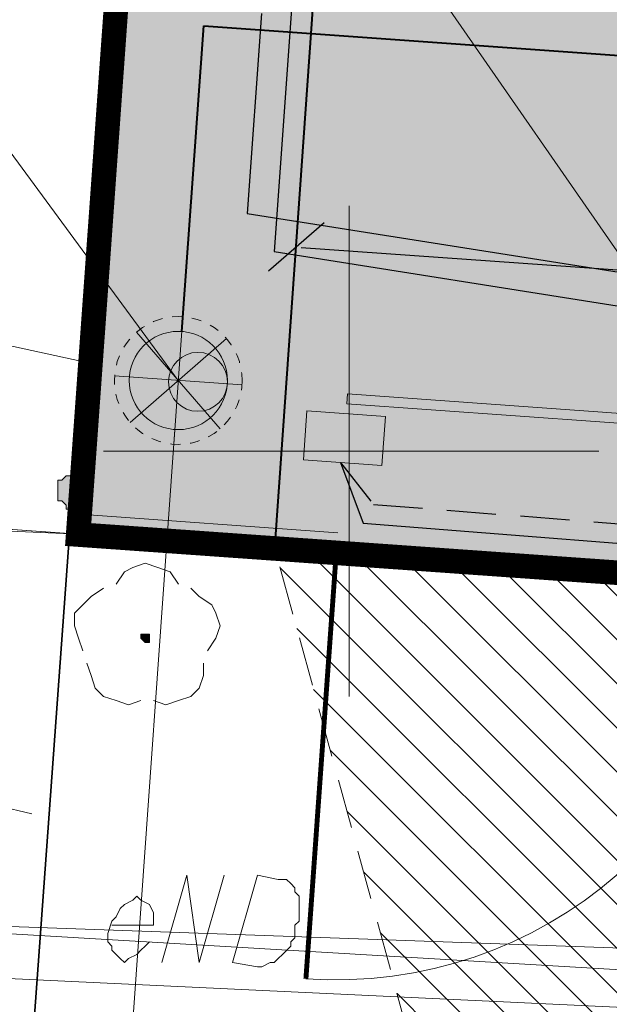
# Model space of a CAD drawing. Header units: metres. Extents: x 7431553 to 7432401, y 5544342 to 5544539.
# Tile 103 of 180: x 7432146.61 to 7432152.61, y 5544444.37 to 5544454.39. Entities that reach past the tile are written whole.
import ezdxf
from ezdxf import colors
from ezdxf.entities.mleader import LeaderData, LeaderLine
from ezdxf.enums import TextEntityAlignment as Align
from ezdxf.lldxf.tags import DXFTag
from ezdxf.math import Vec2, Vec3

# ---------------------------------------------------------------- set-up
doc = ezdxf.new("R2010")
doc.units = ezdxf.units.M
doc.header["$MEASUREMENT"] = 0
for name, pattern in [('BG-PR90-PB-PZT-PZT01_2026_04_14$0$( Dashed )', [0.75, 0.5, -0.25]), ('CONTINOUS', [0]), ('DASHEDX2', [1.5, 1, -0.5])]:
    doc.linetypes.add(name, pattern=pattern)
for name, color, linetype, lineweight in [('BG-PR90-PB-PZT-PZT01_2026_04_14$0$D_obrzeze_5cm', 200, 'Continuous', 13), ('BG-PR90-PB-PZT-PZT01_2026_04_14$0$MAPA DCP', 7, 'Continuous', 0), ('BG-PR90-PB-PZT-PZT01_2026_04_14$0$PROJ. OŚWIETLENIE', 30, 'Continuous', 30), ('BG-PR90-PB-PZT-PZT01_2026_04_14$0$PROJ. SIEĆ KABLOWA NN', 10, 'Continuous', 30), ('BG-PR90-PB-PZT-PZT01_2026_04_14$0$Teletechnika wewnętrzna', 30, 'Continuous', 5), ('BG-PR90-PB-PZT-PZT01_2026_04_14$0$Z-ogrodzenie', 41, 'Continuous', 20), ('PRIMETECH - kan_deszcz_graw', 74, 'EST---KD---', 35), ('PRIMETECH - OPISY', 7, 'Continuous', 13), ('PRIMETECH - wodociag_instalacje_zwen', 192, 'EST---W---', 40), ('PRIMETECH -wodociag_przylacze', 142, 'EST---W---', 40), ('PRIMETECH_XREF', 7, 'Continuous', 5), ('PROHUBUS- OPISY WENTYLACJA', 7, 'Continuous', 13)]:
    doc.layers.add(name, color=color, linetype=linetype, lineweight=lineweight)
for name, color, linetype in [('BG-PR90-PB-PZT-PZT01_2026_04_14$0$Z-wymiarowanie', 43, 'Continuous'), ('BG-PR90-PB-PZT-PZT01_2026_04_14$0$Z_granica-wlasnosci', 170, 'Continuous'), ('BG-PR90-PB-PZT-PZT01_2026_04_14$0$Z_szraf drogi', 251, 'Continuous'), ('BG-PR90-PB-PZT-PZT01_2026_04_14$0$Z_szraf zielen', 72, 'Continuous')]:
    doc.layers.add(name, color=color, linetype=linetype)
doc.styles.add('BG-PR90-PB-PZT-PZT01_2026_04_14$0$Arial', font='arial.ttf')
doc.styles.add('DYN_DIM', font='ARIAL.TTF')
doc.styles.add('EST_SWK_1_500__', font='arial.ttf', dxfattribs={"height": 1})
doc.styles.add('RPK_TAB_TXT_OPIS', font='arial.ttf', dxfattribs={"width": 0.8, "height": 3.5})
doc.linetypes.add('BG-PR90-PB-PZT-PZT01_2026_04_14$0$BGT', pattern='A,3.75,[133,ltypeshp.shx,S=0.1875,R=0,X=0,Y=0],3.75', length=7.5)
tags = doc.linetypes.add('EST---KD---', pattern='A,2.5,-0.22,["kd",EST_SWK_1_500__,S=1,R=0,X=0,Y=-0.36],-1.6', length=4.32).pattern_tags.tags
tags[6] = DXFTag(74, 10)
tags = doc.linetypes.add('EST---W---', pattern='A,2.5,-0.22,["w",EST_SWK_1_500__,S=1,R=0,X=0,Y=-0.36],-1.22', length=3.94).pattern_tags.tags
tags[6] = DXFTag(74, 10)
tags = doc.linetypes.add('EST-_-WI-_-', pattern='A,1,-0.5,1,-0.22,["wi",EST_SWK_1_500__,S=1,R=0,X=0,Y=-0.36],-1.45', length=4.17).pattern_tags.tags
tags[10] = DXFTag(74, 10)
tags = doc.linetypes.add('EST-_-WP-_-', pattern='A,1,-0.5,1,-0.22,["wp",EST_SWK_1_500__,S=1,R=0,X=0,Y=-0.36],-2', length=4.72).pattern_tags.tags
tags[10] = DXFTag(74, 10)
doc.dimstyles.new('BG-PR90-PB-PZT-PZT01_2026_04_14$0$1-500', dxfattribs={"dimtxt": 0.8, "dimasz": 0.05, "dimexe": 0.009, "dimexo": 0.003125, "dimgap": 0.25, "dimtad": 1, "dimzin": 0, "dimdsep": 46, "dimtxsty": 'BG-PR90-PB-PZT-PZT01_2026_04_14$0$Arial', "dimblk1": 'BG-PR90-PB-PZT-PZT01_2026_04_14$0$ST', "dimblk2": 'BG-PR90-PB-PZT-PZT01_2026_04_14$0$ST', "dimsah": 1, "dimcen": 0, "dimse1": 1, "dimse2": 1, "dimclrd": 256, "dimclre": 256, "dimclrt": 256, "dimadec": 0, "dimazin": 0, "dimtfac": 1, "dimtdec": 0, "dimtix": 1, "dimtofl": 0, "dimtmove": 2, "dimatfit": 3, "dimldrblk": 'BG-PR90-PB-PZT-PZT01_2026_04_14$0$ST', "dimfxl": 1, "dimtolj": 1, "dimtzin": 0, "dimlwd": -1, "dimlwe": -1, "dimarcsym": 0})

# ---------------------------------------------------------------- blocks, each defined once
blk = doc.blocks.new('_$0$_None')
blk = doc.blocks.new('A$C698B4EF5')
at = {"layer": 'PRIMETECH - kan_deszcz_graw', "color": 7, "linetype": 'CONTINOUS', "lineweight": 9}
for p, q in [((0.604, 0.002), (0.696, 1.298)), ((1.076, 0.159), (0.224, 1.141)), ((0.159, 0.224), (1.141, 1.076)), ((0.002, 0.696), (1.298, 0.604))]:
    blk.add_line(p, q, dxfattribs=at)
at = {"layer": 'PRIMETECH - kan_deszcz_graw', "color": 7, "linetype": 'DASHEDX2', "lineweight": 9, "ltscale": 0.1}
blk.add_circle((0.65, 0.65), 0.65, dxfattribs=at)
at = {"layer": 'PRIMETECH - kan_deszcz_graw', "color": 7, "linetype": 'CONTINOUS', "lineweight": 9}
for centre, radius in [((0.65, 0.65), 0.5), ((0.849, 0.636), 0.3)]:
    blk.add_circle(centre, radius, dxfattribs=at)
blk = doc.blocks.new('*U2013')
at = {"ltscale": 1000}
for p, q in [((7.49, 8.011), (7.49, 3.011)), ((7.49, 5.511), (0, 0))]:
    blk.add_line(p, q, dxfattribs=at)
blk.add_circle((7.49, 5.511), 2.5)
at = {"ltscale": 1000, "style": 'RPK_TAB_TXT_OPIS', "width": 0.8}
blk.add_attdef('OPIS_PION', text='', height=1, rotation=270, dxfattribs=at).set_placement((7.49, 5.511), align=Align.BOTTOM_CENTER)
blk.add_attdef('NR_PIONU', text='', height=1, rotation=270, dxfattribs=at).set_placement((6.99, 5.511), align=Align.TOP_CENTER)
blk = doc.blocks.new('BG-PR90-PB-PZT-PZT01_2026_04_14$0$Naddrwiną2025_v2klauzulap')
at = {"layer": 'BG-PR90-PB-PZT-PZT01_2026_04_14$0$MAPA DCP', "linetype": 'Continuous', "lineweight": 0, "true_color": 0x009a00, "transparency": 33554559}
blk.add_hatch(color=94, dxfattribs=at).paths.add_polyline_path([(7431714.288, 5544562.104), (7431714.288, 5544562.146), (7431714.245, 5544562.146), (7431714.245, 5544562.146), (7431714.245, 5544562.146), (7431714.203, 5544562.146), (7431714.203, 5544562.146), (7431714.203, 5544562.146), (7431714.203, 5544562.146), (7431714.203, 5544562.104), (7431714.203, 5544562.104), (7431714.203, 5544562.104), (7431714.203, 5544562.061), (7431714.203, 5544562.061), (7431714.245, 5544562.061), (7431714.245, 5544562.061), (7431714.245, 5544562.061)])
at = {"layer": 'BG-PR90-PB-PZT-PZT01_2026_04_14$0$MAPA DCP', "linetype": 'Continuous', "lineweight": 0, "transparency": 33554559}
for points in [[(7431712.594, 5544561.384), (7431712.594, 5544561.299), (7431712.637, 5544561.257), (7431712.637, 5544561.215), (7431712.679, 5544561.215), (7431712.721, 5544561.215), (7431712.806, 5544561.215), (7431712.848, 5544561.215), (7431712.848, 5544561.257), (7431712.891, 5544561.299), (7431712.933, 5544561.299), (7431712.933, 5544561.384), (7431712.933, 5544561.426), (7431712.891, 5544561.469), (7431712.891, 5544561.511), (7431712.848, 5544561.511), (7431712.806, 5544561.553), (7431712.764, 5544561.553), (7431712.721, 5544561.553), (7431712.679, 5544561.553), (7431712.637, 5544561.511), (7431712.594, 5544561.469), (7431712.594, 5544561.426), (7431712.594, 5544561.426)], [(7431713.229, 5544561.426), (7431713.229, 5544561.426), (7431713.229, 5544561.426), (7431713.229, 5544561.426), (7431713.187, 5544561.469), (7431713.187, 5544561.469), (7431713.187, 5544561.469), (7431713.145, 5544561.426), (7431713.145, 5544561.426), (7431713.145, 5544561.426), (7431713.145, 5544561.426), (7431713.145, 5544561.384), (7431713.145, 5544561.384), (7431713.145, 5544561.384), (7431713.187, 5544561.384), (7431713.187, 5544561.342), (7431713.187, 5544561.384), (7431713.229, 5544561.384), (7431713.229, 5544561.384), (7431713.229, 5544561.384), (7431713.229, 5544561.384)]]:
    blk.add_hatch(color=256, dxfattribs=at).paths.add_polyline_path(points)
at = {"layer": 'BG-PR90-PB-PZT-PZT01_2026_04_14$0$MAPA DCP', "color": 1, "linetype": 'Continuous', "lineweight": 18, "transparency": 33554687}
for points in [[(7431735.412, 5544677.504), (7431733.719, 5544662.561), (7431731.221, 5544660.317), (7431726.31, 5544659.005), (7431722.712, 5544657.396), (7431720.849, 5544633.816), (7431719.664, 5544603.125), (7431716.955, 5544571.502), (7431706.795, 5544564.474), (7431707.049, 5544557.701)], [(7431713.695, 5544555.457), (7431717.209, 5544559.987), (7431718.436, 5544580.73), (7431719.833, 5544603.506), (7431722.035, 5544638.304), (7431724.151, 5544656.338), (7431725.633, 5544659.682), (7431730.205, 5544661.46)], [(7431730.459, 5544661.164), (7431726.183, 5544659.555), (7431724.49, 5544656.338), (7431722.289, 5544638.346), (7431720.172, 5544603.506), (7431718.648, 5544580.646), (7431717.674, 5544559.987), (7431713.737, 5544555.203)], [(7431733.041, 5544570.147), (7431717.547, 5544571.078), (7431716.955, 5544554.399), (7431706.752, 5544554.865), (7431696.931, 5544555.33), (7431695.449, 5544555.415), (7431690.623, 5544555.627), (7431688.761, 5544552.198), (7431688.464, 5544547.499), (7431688.422, 5544546.356), (7431688.295, 5544544.916), (7431688.253, 5544543.773), (7431688.126, 5544542.588), (7431690.666, 5544542.588)], [(7431717.547, 5544562.273), (7431716.658, 5544562.527), (7431717.547, 5544562.654), (7431716.658, 5544562.908)], [(7431717.166, 5544561.765), (7431717.166, 5544562.188), (7431717.039, 5544562.188), (7431716.955, 5544562.146), (7431716.912, 5544562.061), (7431716.87, 5544562.019), (7431716.912, 5544561.977), (7431716.955, 5544561.892), (7431716.997, 5544561.85), (7431717.082, 5544561.807), (7431717.124, 5544561.765), (7431717.251, 5544561.723), (7431717.336, 5544561.723), (7431717.378, 5544561.765), (7431717.42, 5544561.765), (7431717.505, 5544561.85), (7431717.547, 5544561.892), (7431717.505, 5544561.934), (7431717.463, 5544562.019), (7431717.42, 5544562.061), (7431717.378, 5544562.104), (7431717.336, 5544562.146)]]:
    blk.add_lwpolyline(points, dxfattribs=at)
at = {"layer": 'BG-PR90-PB-PZT-PZT01_2026_04_14$0$MAPA DCP', "linetype": 'Continuous', "lineweight": 18, "transparency": 33554687}
for points in [[(7431770.083, 5544504.869), (7431766.188, 5544504.996), (7431732.576, 5544512.404), (7431709.8, 5544513.844), (7431713.187, 5544561.426), (7431714.161, 5544575.396), (7431721.188, 5544574.846), (7431726.818, 5544654.094), (7431726.988, 5544656.761), (7431734.057, 5544656.295), (7431734.65, 5544665.312), (7431734.904, 5544669.292), (7431748.747, 5544668.276), (7431734.904, 5544669.292), (7431735.454, 5544677.504)], [(7431712.34, 5544566.718), (7431712.34, 5544561.68)], [(7431714.838, 5544564.178), (7431709.843, 5544564.178)]]:
    blk.add_lwpolyline(points, dxfattribs=at)
for points in [[(7431673.859, 5544657.311), (7431726.818, 5544654.094), (7431721.188, 5544574.846), (7431714.161, 5544575.396), (7431713.187, 5544561.426), (7431668.61, 5544564.601), (7431669.033, 5544570.486), (7431669.541, 5544576.582), (7431670.727, 5544580.519), (7431669.795, 5544596.859), (7431673.182, 5544646.728)], [(7431713.187, 5544561.426), (7431709.8, 5544513.844), (7431684.527, 5544515.452), (7431666.493, 5544532.936), (7431667.213, 5544545.213), (7431668.61, 5544564.601)]]:
    blk.add_lwpolyline(points, close=True, dxfattribs=at)
at = {"layer": 'BG-PR90-PB-PZT-PZT01_2026_04_14$0$MAPA DCP', "linetype": 'Continuous', "lineweight": 35, "transparency": 33554687}
blk.add_lwpolyline([(7431705.482, 5544561.892), (7431720.045, 5544560.834), (7431720.299, 5544563.501), (7431720.807, 5544568.454), (7431721.908, 5544585.641), (7431723.686, 5544610.575), (7431726.988, 5544656.295), (7431735.539, 5544655.576)], dxfattribs=at)
at = {"layer": 'BG-PR90-PB-PZT-PZT01_2026_04_14$0$MAPA DCP', "color": 94, "linetype": 'Continuous', "lineweight": 18, "true_color": 0x009a00, "transparency": 33554687}
for points in [[(7431713.483, 5544565.49), (7431713.568, 5544566.506)], [(7431713.399, 5544563.966), (7431713.441, 5544564.474), (7431713.441, 5544564.982)], [(7431713.272, 5544562.442), (7431713.356, 5544563.458)], [(7431713.737, 5544562.569), (7431713.822, 5544562.654), (7431713.907, 5544562.781), (7431713.991, 5544562.823), (7431714.118, 5544562.866), (7431714.245, 5544562.823), (7431714.372, 5544562.739)], [(7431714.499, 5544562.696), (7431714.626, 5544562.696), (7431714.753, 5544562.654), (7431714.838, 5544562.569), (7431714.88, 5544562.442), (7431714.923, 5544562.315), (7431714.88, 5544562.188)], [(7431713.695, 5544561.807), (7431713.568, 5544561.892), (7431713.526, 5544561.977), (7431713.483, 5544562.104), (7431713.526, 5544562.231), (7431713.568, 5544562.358), (7431713.695, 5544562.442)], [(7431714.88, 5544562.061), (7431714.923, 5544561.934), (7431714.88, 5544561.807), (7431714.838, 5544561.68), (7431714.753, 5544561.596), (7431714.626, 5544561.553), (7431714.499, 5544561.511)], [(7431713.145, 5544560.495), (7431713.187, 5544561.426), (7431713.229, 5544561.934)], [(7431709.165, 5544561.68), (7431708.149, 5544561.765)], [(7431714.372, 5544561.469), (7431714.245, 5544561.426), (7431714.118, 5544561.384), (7431713.991, 5544561.384), (7431713.907, 5544561.469), (7431713.822, 5544561.553), (7431713.737, 5544561.68)], [(7431710.689, 5544561.596), (7431710.181, 5544561.638), (7431709.673, 5544561.638)], [(7431712.213, 5544561.469), (7431711.197, 5544561.553)], [(7431713.187, 5544561.426), (7431712.721, 5544561.426)]]:
    blk.add_lwpolyline(points, dxfattribs=at)
at = {"layer": 'BG-PR90-PB-PZT-PZT01_2026_04_14$0$MAPA DCP', "color": 1, "linetype": 'Continuous', "lineweight": 18, "transparency": 33554687}
blk.add_lwpolyline([(7431716.658, 5544563.247), (7431716.701, 5544563.458), (7431716.701, 5544563.543), (7431716.743, 5544563.585), (7431716.785, 5544563.628), (7431716.828, 5544563.628), (7431716.87, 5544563.67), (7431717.039, 5544563.67), (7431717.124, 5544563.67), (7431717.166, 5544563.628), (7431717.209, 5544563.628), (7431717.251, 5544563.628), (7431717.293, 5544563.628), (7431717.336, 5544563.585), (7431717.378, 5544563.585), (7431717.463, 5544563.501), (7431717.505, 5544563.458), (7431717.547, 5544563.416), (7431717.547, 5544563.374), (7431717.59, 5544563.289), (7431717.59, 5544563.247), (7431717.547, 5544562.993)], close=True, dxfattribs=at)
at = {"layer": 'BG-PR90-PB-PZT-PZT01_2026_04_14$0$MAPA DCP', "color": 94, "linetype": 'Continuous', "lineweight": 0, "true_color": 0x009a00, "transparency": 33554687}
blk.add_lwpolyline([(7431714.288, 5544562.104), (7431714.288, 5544562.146), (7431714.245, 5544562.146), (7431714.245, 5544562.146), (7431714.245, 5544562.146), (7431714.203, 5544562.146), (7431714.203, 5544562.146), (7431714.203, 5544562.146), (7431714.203, 5544562.146), (7431714.203, 5544562.104), (7431714.203, 5544562.104), (7431714.203, 5544562.104), (7431714.203, 5544562.061), (7431714.203, 5544562.061), (7431714.245, 5544562.061), (7431714.245, 5544562.061), (7431714.245, 5544562.061), (7431714.288, 5544562.104)], close=True, dxfattribs=at)
at = {"layer": 'BG-PR90-PB-PZT-PZT01_2026_04_14$0$MAPA DCP', "linetype": 'Continuous', "lineweight": 0, "transparency": 33554687}
for points in [[(7431712.594, 5544561.384), (7431712.594, 5544561.299), (7431712.637, 5544561.257), (7431712.637, 5544561.215), (7431712.679, 5544561.215), (7431712.721, 5544561.215), (7431712.806, 5544561.215), (7431712.848, 5544561.215), (7431712.848, 5544561.257), (7431712.891, 5544561.299), (7431712.933, 5544561.299), (7431712.933, 5544561.384), (7431712.933, 5544561.426), (7431712.891, 5544561.469), (7431712.891, 5544561.511), (7431712.848, 5544561.511), (7431712.806, 5544561.553), (7431712.764, 5544561.553), (7431712.721, 5544561.553), (7431712.679, 5544561.553), (7431712.637, 5544561.511), (7431712.594, 5544561.469), (7431712.594, 5544561.426)], [(7431713.229, 5544561.426), (7431713.229, 5544561.426), (7431713.229, 5544561.426), (7431713.229, 5544561.426), (7431713.187, 5544561.469), (7431713.187, 5544561.469), (7431713.187, 5544561.469), (7431713.145, 5544561.426), (7431713.145, 5544561.426), (7431713.145, 5544561.426), (7431713.145, 5544561.426), (7431713.145, 5544561.384), (7431713.145, 5544561.384), (7431713.145, 5544561.384), (7431713.187, 5544561.384), (7431713.187, 5544561.342), (7431713.187, 5544561.384), (7431713.229, 5544561.384), (7431713.229, 5544561.384), (7431713.229, 5544561.384)]]:
    blk.add_lwpolyline(points, close=True, dxfattribs=at)
at = {"layer": 'BG-PR90-PB-PZT-PZT01_2026_04_14$0$MAPA DCP', "linetype": 'Continuous', "lineweight": -3, "transparency": 33554687}
blk.add_lwpolyline([(7431713.229, 5544561.426), (7431713.229, 5544561.426), (7431713.229, 5544561.426), (7431713.229, 5544561.426), (7431713.187, 5544561.469), (7431713.187, 5544561.469), (7431713.187, 5544561.469), (7431713.145, 5544561.426), (7431713.145, 5544561.426), (7431713.145, 5544561.426), (7431713.145, 5544561.426), (7431713.145, 5544561.384), (7431713.145, 5544561.384), (7431713.145, 5544561.384), (7431713.187, 5544561.384), (7431713.187, 5544561.342), (7431713.187, 5544561.384), (7431713.229, 5544561.384), (7431713.229, 5544561.384), (7431713.229, 5544561.384), (7431713.229, 5544561.384)], dxfattribs=at)
at = {"layer": 'BG-PR90-PB-PZT-PZT01_2026_04_14$0$MAPA DCP', "linetype": 'Continuous', "lineweight": 0, "transparency": 33554495}
blk.add_lwpolyline([(7431713.187, 5544561.342), (7431713.187, 5544561.384)], dxfattribs=at)
blk = doc.blocks.new('BG-PR90-PB-PZT-PZT01_2026_04_14$0$ST')
at = {"color": 8}
blk.add_line((0, 10), (0, -10), dxfattribs=at)
blk.add_line((-5.3, -5.3), (5.3, 5.3))
blk = doc.blocks.new('*D12043')
at = {"layer": 'BG-PR90-PB-PZT-PZT01_2026_04_14$0$Z-wymiarowanie'}
blk.add_line((7431749.479, 5544452.072), (7431759.354, 5544451.368), dxfattribs=at)
at = {"layer": 'Defpoints', "color": 0, "linetype": 'Continuous', "lineweight": 100}
for p in [(7431749.502, 5544453.101), (7431759.477, 5544452.39), (7431759.403, 5544451.365)]:
    blk.add_point(p, dxfattribs=at)
at = {"layer": 'BG-PR90-PB-PZT-PZT01_2026_04_14$0$Z-wymiarowanie', "linetype": 'Continuous', "xscale": 0.05, "yscale": 0.05, "zscale": 0.05}
for p, rotation in [((7431749.429, 5544452.076), 175.9215771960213), ((7431759.403, 5544451.365), 355.9215771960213)]:
    blk.add_blockref('BG-PR90-PB-PZT-PZT01_2026_04_14$0$ST', p, dxfattribs=dict(at, rotation=rotation))
at = {"layer": 'BG-PR90-PB-PZT-PZT01_2026_04_14$0$Z-wymiarowanie', "linetype": 'Continuous', "insert": (7431754.463, 5544452.377), "char_height": 0.8, "attachment_point": 5, "rotation": 355.9216, "style": 'BG-PR90-PB-PZT-PZT01_2026_04_14$0$Arial'}
blk.add_mtext('\\A1;10.00', dxfattribs=at)
blk = doc.blocks.new('*D12078')
at = {"layer": 'BG-PR90-PB-PZT-PZT01_2026_04_14$0$Z-wymiarowanie'}
blk.add_line((7431749.479, 5544452.072), (7431759.354, 5544451.368), dxfattribs=at)
at = {"layer": 'Defpoints', "color": 0, "linetype": 'Continuous', "lineweight": 100}
for p in [(7431749.502, 5544453.101), (7431759.477, 5544452.39), (7431759.403, 5544451.365)]:
    blk.add_point(p, dxfattribs=at)
at = {"layer": 'BG-PR90-PB-PZT-PZT01_2026_04_14$0$Z-wymiarowanie', "linetype": 'Continuous', "xscale": 0.05, "yscale": 0.05, "zscale": 0.05}
for p, rotation in [((7431749.429, 5544452.076), 175.9215771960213), ((7431759.403, 5544451.365), 355.9215771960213)]:
    blk.add_blockref('BG-PR90-PB-PZT-PZT01_2026_04_14$0$ST', p, dxfattribs=dict(at, rotation=rotation))
at = {"layer": 'BG-PR90-PB-PZT-PZT01_2026_04_14$0$Z-wymiarowanie', "linetype": 'Continuous', "insert": (7431754.463, 5544452.377), "char_height": 0.8, "attachment_point": 5, "rotation": 355.9216, "style": 'BG-PR90-PB-PZT-PZT01_2026_04_14$0$Arial'}
blk.add_mtext('\\A1;10.00', dxfattribs=at)
blk = doc.blocks.new('BG-PR90-PB-PZT-PZT01_2026_04_14$0$ertert')
at = {"layer": 'BG-PR90-PB-PZT-PZT01_2026_04_14$0$Z-wymiarowanie'}
for base, p1, p2, picture, middle in [((-53.497, -12.423), (-63.399, -10.686), (-53.424, -11.398), '*D12043', (-58.438, -11.411)), ((-53.497, -12.423, 10.08), (-63.399, -10.686, 10.08), (-53.424, -11.398, 10.08), '*D12078', (-58.438, -11.411, 10.08))]:
    dim = blk.add_linear_dim(base=base, p1=p1, p2=p2, angle=355.9216, dimstyle='BG-PR90-PB-PZT-PZT01_2026_04_14$0$1-500', dxfattribs=at)
    dim.commit()
    dim.dimension.update_dxf_attribs({"geometry": picture, "text_midpoint": middle, "insert": (-7431812.901, -5544463.788)})
blk = doc.blocks.new('BG-PR90-PB-PZT-PZT01_2026_04_14')
at = {"layer": 'BG-PR90-PB-PZT-PZT01_2026_04_14$0$Z-ogrodzenie'}
h = blk.add_hatch(color=256, dxfattribs=at)
h.dxf.hatch_style = 1
h.paths.add_polyline_path([(7432158.225, 5544449.289), (7432159.023, 5544449.232), (7432159.059, 5544449.731), (7432158.261, 5544449.788)])
h.paths.add_polyline_path([(7432150.3, 5544449.854), (7432149.502, 5544449.911), (7432149.538, 5544450.41), (7432150.336, 5544450.353)])
at = {"layer": 'BG-PR90-PB-PZT-PZT01_2026_04_14$0$Z_szraf drogi', "true_color": 0xb2b2b2}
h = blk.add_hatch(color=253, dxfattribs=at)
h.dxf.hatch_style = 1
h.paths.add_polyline_path([(7432149.21, 5544449.008), (7432151.038, 5544474.648), (7432152.044, 5544474.576), (7432156.033, 5544474.292), (7432158.091, 5544474.149), (7432163.514, 5544473.758, 0.414214), (7432165.117, 5544475.148), (7432166.157, 5544489.73), (7432206.056, 5544486.885), (7432205.06, 5544472.92, 0.414214), (7432205.987, 5544471.852), (7432206.984, 5544471.781, 0.414214), (7432208.053, 5544472.707), (7432209.048, 5544486.671), (7432225.008, 5544485.533), (7432221.941, 5544442.526), (7432205.979, 5544443.664), (7432206.499, 5544450.955, 0.414214), (7432204.646, 5544453.092), (7432203.95, 5544453.142), (7432203.95, 5544453.142), (7432204.198, 5544456.633), (7432186.244, 5544457.913), (7432185.995, 5544454.422), (7432185.995, 5544454.422), (7432179.704, 5544454.87), (7432162.747, 5544456.079, 0.414214), (7432159.541, 5544453.3), (7432159.399, 5544451.305), (7432159.185, 5544448.302), (7432159.185, 5544448.301)])
h.paths.add_polyline_path([(7432185.995, 5544454.422), (7432186.244, 5544457.913), (7432204.198, 5544456.633), (7432203.95, 5544453.142), (7432199.617, 5544453.45), (7432199.585, 5544453.653), (7432199.427, 5544453.831), (7432199.394, 5544453.867), (7432199.28, 5544453.876), (7432199.08, 5544453.89), (7432198.966, 5544453.898), (7432198.928, 5544453.866), (7432198.747, 5544453.713), (7432198.686, 5544453.517), (7432196.026, 5544453.706), (7432195.994, 5544453.909), (7432195.836, 5544454.087), (7432195.804, 5544454.123), (7432195.689, 5544454.132), (7432195.489, 5544454.146), (7432195.375, 5544454.154), (7432195.337, 5544454.122), (7432195.156, 5544453.969), (7432195.095, 5544453.773)])
h = blk.add_hatch(dxfattribs=at)
h.set_pattern_fill('ANSI31', color=253, scale=0.1, angle=90)
h.set_pattern_definition([(135, (7432092.63, 5544410.70457), (-0.2245064, -0.2245064), [])])
edge = h.paths.add_edge_path()
edge.add_line((7432092.63, 5544413.08), (7432093.037, 5544419.327))
edge.add_line((7432093.037, 5544419.327), (7432095.863, 5544419.143))
edge.add_line((7432095.863, 5544419.143), (7432108.94, 5544418.17))
edge.add_line((7432108.94, 5544418.17), (7432143.304, 5544415.72))
edge.add_ellipse((7432143.731, 5544421.705), major_axis=(6, 0), ratio=1, start_angle=265.9216, end_angle=355.9216)
edge.add_line((7432149.716, 5544421.278), (7432151.181, 5544441.83))
edge.add_line((7432151.181, 5544441.83), (7432149.21, 5544449.013))
edge.add_line((7432149.21, 5544449.008), (7432159.162, 5544448.304))
edge.add_line((7432159.162, 5544448.304), (7432156.162, 5544441.39))
edge.add_line((7432156.162, 5544441.39), (7432154.703, 5544420.922))
edge.add_ellipse((7432143.731, 5544421.705), major_axis=(-11, 0), ratio=1, start_angle=445.9216, end_angle=535.9216, ccw=False)
edge.add_line((7432142.948, 5544410.732), (7432134.502, 5544411.335))
edge.add_line((7432134.502, 5544411.335), (7432134.51, 5544411.42))
edge.add_line((7432134.51, 5544411.42), (7432127.85, 5544412.19))
edge.add_line((7432127.85, 5544412.19), (7432127.81, 5544411.96))
edge.add_line((7432127.81, 5544411.96), (7432111.81, 5544413.98))
edge.add_line((7432111.81, 5544413.98), (7432111.78, 5544414.12))
edge.add_line((7432111.78, 5544414.12), (7432106.06, 5544414.83))
edge.add_line((7432106.06, 5544414.83), (7432105.84, 5544411.51))
edge.add_line((7432105.84, 5544411.51), (7432096.07, 5544413.06))
edge.add_line((7432096.07, 5544413.06), (7432092.63, 5544413.08))
at = {"layer": 'BG-PR90-PB-PZT-PZT01_2026_04_14$0$Z_szraf zielen', "true_color": 0xb0d592}
h = blk.add_hatch(color=63, dxfattribs=at)
h.dxf.hatch_style = 1
h.paths.add_polyline_path([(7432147.21, 5544449.15), (7432150.41, 5544493.74), (7432156.27, 5544493.32), (7432162.4, 5544492.78), (7432166.34, 5544491.62), (7432182.67, 5544492.54), (7432242.525, 5544488.459), (7432243.1, 5544488.46), (7432239.91, 5544435.52), (7432160.67, 5544441.17), (7432161.18, 5544448.16), (7432160.681, 5544448.195), (7432160.681, 5544448.196), (7432160.789, 5544449.703), (7432165.277, 5544449.382), (7432165.064, 5544446.39), (7432170.051, 5544446.034), (7432170.08, 5544446.433), (7432172.565, 5544446.256), (7432173.072, 5544446.22), (7432180.553, 5544445.687), (7432180.738, 5544448.28), (7432180.782, 5544448.983), (7432181.094, 5544453.267), (7432193.715, 5544452.367), (7432193.609, 5544450.871), (7432200.591, 5544450.373), (7432200.804, 5544453.366), (7432203.95, 5544453.142), (7432204.646, 5544453.092, -0.414214), (7432206.499, 5544450.955), (7432205.979, 5544443.664), (7432221.941, 5544442.526), (7432225.008, 5544485.533), (7432209.048, 5544486.671), (7432208.053, 5544472.707, -0.414214), (7432206.984, 5544471.781), (7432205.987, 5544471.852, -0.414214), (7432205.06, 5544472.92), (7432206.056, 5544486.885), (7432206.163, 5544488.381), (7432166.264, 5544491.226), (7432166.157, 5544489.73), (7432165.161, 5544475.765), (7432165.117, 5544475.148, -0.414214), (7432163.514, 5544473.758), (7432158.091, 5544474.149), (7432158.433, 5544479.291), (7432158.431, 5544479.263), (7432151.418, 5544479.76), (7432151.418, 5544479.76), (7432151.038, 5544474.648), (7432149.21, 5544449.008)])
at = {"layer": 'BG-PR90-PB-PZT-PZT01_2026_04_14$0$D_obrzeze_5cm', "lineweight": 40, "elevation": 10.08}
blk.add_lwpolyline([(7432149.21, 5544449.008), (7432151.017, 5544474.648), (7432158.069, 5544474.149), (7432163.087, 5544473.789, 0.442279), (7432165.161, 5544475.765), (7432166.157, 5544489.73), (7432206.056, 5544486.885)], format="xyb", dxfattribs=at)
at = {"layer": 'BG-PR90-PB-PZT-PZT01_2026_04_14$0$D_obrzeze_5cm'}
for points in [[(7432154.233, 5544450.175), (7432149.944, 5544450.481), (7432149.951, 5544450.581), (7432154.24, 5544450.275)], [(7432154.233, 5544450.175), (7432149.944, 5544450.481), (7432149.951, 5544450.581), (7432154.24, 5544450.275)], [(7432150.3, 5544449.854), (7432149.502, 5544449.911), (7432149.538, 5544450.41), (7432150.336, 5544450.353)], [(7432150.3, 5544449.854), (7432149.502, 5544449.911), (7432149.538, 5544450.41), (7432150.336, 5544450.353)]]:
    blk.add_lwpolyline(points, close=True, dxfattribs=at)
at = {"layer": 'BG-PR90-PB-PZT-PZT01_2026_04_14$0$D_obrzeze_5cm', "elevation": 10.08}
for points in [[(7432154.233, 5544450.175), (7432149.944, 5544450.481), (7432149.951, 5544450.581), (7432154.24, 5544450.275)], [(7432150.3, 5544449.854), (7432149.502, 5544449.911), (7432149.538, 5544450.41), (7432150.336, 5544450.353)]]:
    blk.add_lwpolyline(points, close=True, dxfattribs=at)
at = {"layer": 'BG-PR90-PB-PZT-PZT01_2026_04_14$0$D_obrzeze_5cm', "linetype": 'BG-PR90-PB-PZT-PZT01_2026_04_14$0$( Dashed )'}
blk.add_lwpolyline([(7432149.21, 5544449.008), (7432159.162, 5544448.304), (7432156.162, 5544441.39), (7432154.703, 5544420.922, -0.414214), (7432142.948, 5544410.732), (7432134.502, 5544411.335), (7432134.51, 5544411.42), (7432127.85, 5544412.19), (7432127.81, 5544411.96), (7432111.81, 5544413.98), (7432111.78, 5544414.12), (7432106.06, 5544414.83), (7432105.84, 5544411.51), (7432096.07, 5544413.06), (7432092.63, 5544413.08), (7432093.037, 5544419.327), (7432095.863, 5544419.143), (7432108.94, 5544418.17), (7432143.304, 5544415.72, 0.414214), (7432149.716, 5544421.278), (7432151.181, 5544441.83), (7432149.21, 5544449.013)], format="xyb", dxfattribs=at)
at = {"layer": 'BG-PR90-PB-PZT-PZT01_2026_04_14$0$PROJ. OŚWIETLENIE'}
for p, q in [((7432149.076, 5544454.452, 0.459), (7432148.931, 5544452.419, 8.613)), ((7432148.931, 5544452.419, 10.369), (7432159.54, 5544450.744))]:
    blk.add_line(p, q, dxfattribs=at)
at = {"layer": 'BG-PR90-PB-PZT-PZT01_2026_04_14$0$PROJ. SIEĆ KABLOWA NN'}
for p, q in [((7432149.383, 5544454.545), (7432149.204, 5544452.032, 10.08)), ((7432149.204, 5544452.032, 10.08), (7432159.529, 5544450.394))]:
    blk.add_line(p, q, dxfattribs=at)
blk.add_lwpolyline([(7432149.879, 5544449.884), (7432150.111, 5544449.265), (7432158.542, 5544448.602)], dxfattribs=at)
at = {"layer": 'BG-PR90-PB-PZT-PZT01_2026_04_14$0$Teletechnika wewnętrzna', "linetype": 'BG-PR90-PB-PZT-PZT01_2026_04_14$0$( Dashed )', "lineweight": 30}
blk.add_lwpolyline([(7432149.88, 5544449.882), (7432150.214, 5544449.457), (7432163.758, 5544448.392)], dxfattribs=at)
at = {"layer": 'BG-PR90-PB-PZT-PZT01_2026_04_14$0$Z-ogrodzenie', "elevation": 10.08}
for points in [[(7432154.233, 5544450.175), (7432149.944, 5544450.481), (7432149.951, 5544450.581), (7432154.24, 5544450.275)], [(7432150.3, 5544449.854), (7432149.502, 5544449.911), (7432149.538, 5544450.41), (7432150.336, 5544450.353)]]:
    blk.add_lwpolyline(points, close=True, dxfattribs=at)
at = {"layer": 'BG-PR90-PB-PZT-PZT01_2026_04_14$0$Z-ogrodzenie', "linetype": 'BG-PR90-PB-PZT-PZT01_2026_04_14$0$BGT', "lineweight": 20, "ltscale": 0.4, "elevation": 10.08}
blk.add_lwpolyline([(7432149.851, 5544449.167), (7432147.225, 5544449.356)], dxfattribs=at)
at = {"layer": 'BG-PR90-PB-PZT-PZT01_2026_04_14$0$Z-ogrodzenie', "linetype": 'BG-PR90-PB-PZT-PZT01_2026_04_14$0$BGT', "lineweight": 20, "ltscale": 2, "const_width": 0.05, "elevation": 10.08}
blk.add_lwpolyline([(7432149.836, 5544448.968), (7432149.527, 5544444.629)], dxfattribs=at)
at = {"layer": 'BG-PR90-PB-PZT-PZT01_2026_04_14$0$Z-ogrodzenie', "linetype": 'BG-PR90-PB-PZT-PZT01_2026_04_14$0$BGT', "lineweight": 20, "ltscale": 2}
blk.add_arc((7432149.836, 5544448.968, 10.08), 4.35, 265.9216, 355.9216, dxfattribs=at)
at = {"layer": 'BG-PR90-PB-PZT-PZT01_2026_04_14$0$Z_granica-wlasnosci', "color": 5, "true_color": 0x1414ff, "const_width": 0.25}
blk.add_lwpolyline([(7432243.1, 5544488.46), (7432239.91, 5544435.52), (7432160.67, 5544441.17), (7432161.18, 5544448.16), (7432147.21, 5544449.15), (7432150.41, 5544493.74), (7432156.27, 5544493.32), (7432162.4, 5544492.78), (7432166.34, 5544491.62), (7432182.67, 5544492.54), (7432242.525, 5544488.459)], close=True, dxfattribs=at)
blk.add_lwpolyline([(7432243.1, 5544488.46), (7432239.91, 5544435.52), (7432160.67, 5544441.17), (7432161.18, 5544448.16), (7432147.21, 5544449.15), (7432150.41, 5544493.74), (7432156.27, 5544493.32), (7432162.4, 5544492.78), (7432166.34, 5544491.62), (7432182.67, 5544492.54), (7432242.525, 5544488.459)], close=True, dxfattribs=at)
blk.add_lwpolyline([(7432243.1, 5544488.46), (7432239.91, 5544435.52), (7432160.67, 5544441.17), (7432161.18, 5544448.16), (7432147.21, 5544449.15), (7432150.41, 5544493.74), (7432156.27, 5544493.32), (7432162.4, 5544492.78), (7432166.34, 5544491.62), (7432182.67, 5544492.54), (7432242.525, 5544488.459)], close=True, dxfattribs=at)
at = {"layer": 'BG-PR90-PB-PZT-PZT01_2026_04_14$0$MAPA DCP', "rotation": 270}
blk.add_blockref('BG-PR90-PB-PZT-PZT01_2026_04_14$0$Naddrwiną2025_v2klauzulap', (1887585.788, 12976162.34), dxfattribs=at)
at = {"layer": 'BG-PR90-PB-PZT-PZT01_2026_04_14$0$Z-wymiarowanie', "linetype": 'Continuous', "lineweight": 100}
blk.add_blockref('BG-PR90-PB-PZT-PZT01_2026_04_14$0$ertert', (7432212.901, 5544463.788), dxfattribs=at)

msp = doc.modelspace()

# ---------------------------------------------------------------- block references
at = {"layer": 'PRIMETECH_XREF', "linetype": 'Continuous', "lineweight": 0, "rotation": 360}
msp.add_blockref('BG-PR90-PB-PZT-PZT01_2026_04_14', (0, 0), dxfattribs=at)

# ---------------------------------------------------------------- next in the draw order: linework, layer by layer
at = {"layer": 'PRIMETECH - wodociag_instalacje_zwen', "linetype": 'EST-_-WI-_-', "ltscale": 0.5}
for p, q in [((7432148.265, 5544451.217), (7432148.487, 5544454.328)), ((7432148.487, 5544454.328), (7432166.241, 5544453.062))]:
    msp.add_line(p, q, dxfattribs=at)
at = {"layer": 'PRIMETECH -wodociag_przylacze', "linetype": 'EST-_-WP-_-', "lineweight": 13, "ltscale": 0.5}
msp.add_line((7432147.314, 5544437.882), (7432148.194, 5544450.218), dxfattribs=at)

# ---------------------------------------------------------------- next in the draw order: block references
at = {"layer": 'PRIMETECH - kan_deszcz_graw', "linetype": 'Continuous', "lineweight": 0}
msp.add_blockref('A$C698B4EF5', (7432147.579, 5544450.068), dxfattribs=at)

# ---------------------------------------------------------------- next in the draw order: leaders
at = {"layer": 'PROHUBUS- OPISY WENTYLACJA', "ltscale": 10}
ml = msp.add_multileader_mtext('Standard', dxfattribs=at)
ml.set_content('\\fCalibri Light|b0|i0|c238;\\W0.7;Proj. studnia wodomierzowa wg odrębnego opracowania MAAR', color=256, style='DYN_DIM')
ml.set_leader_properties(color=256, linetype='ByLayer', lineweight=-1)
ml.set_arrow_properties(name='_$0$_None')
ml.build(insert=Vec2(0, 0))
ml.multileader.update_dxf_attribs({"has_text_frame": 1, "text_left_attachment_type": 6, "text_right_attachment_type": 6, "dogleg_length": 1.079, "arrow_head_size": 1})
ctx = ml.context
ctx.base_point, ctx.char_height, ctx.arrow_head_size, ctx.landing_gap_size, ctx.plane_origin = Vec3(7432112.811, 5544454.976), 1, 1, 0.4, Vec3(7432333.182, 5544643.225)
ctx.left_attachment, ctx.right_attachment = 6, 6
notes = []
notes.append((ctx, [(0, (1, 1, 0), (7432128.424, 5544454.976), (-1, 0), 0.779, [(0, [(7432148.213, 5544450.704)], 0, [])])]))
ctx.mtext.insert, ctx.mtext.width, ctx.mtext.flow_direction = Vec3(7432113.211, 5544456.257), 15.02692, 5
ml = msp.add_multileader_mtext('Standard', dxfattribs=at)
ml.set_content('\\fCalibri Light|b0|i0|c238;\\W0.7;Proj. przyłącz wodociągowy wg odrębnego opracowania MAAR', color=256, style='DYN_DIM')
ml.set_leader_properties(color=256, linetype='ByLayer', lineweight=-1)
ml.set_arrow_properties(name='_$0$_None')
ml.build(insert=Vec2(0, 0))
ml.multileader.update_dxf_attribs({"has_text_frame": 1, "text_left_attachment_type": 6, "text_right_attachment_type": 6, "dogleg_length": 1.079, "arrow_head_size": 1})
ctx = ml.context
ctx.base_point, ctx.char_height, ctx.arrow_head_size, ctx.landing_gap_size, ctx.plane_origin = Vec3(7432113.124, 5544450.595), 1, 1, 0.4, Vec3(7432333.182, 5544638.844)
ctx.left_attachment, ctx.right_attachment = 6, 6
notes.append((ctx, [(0, (1, 1, 0), (7432128.424, 5544450.595), (-1, 0), 0.779, [(0, [(7432147.713, 5544446.079)], 0, [])])]))
ctx.mtext.insert, ctx.mtext.width, ctx.mtext.flow_direction = Vec3(7432113.524, 5544451.876), 15.02692, 5
for ctx, leaders in notes:
    for number, flags, end, landing, length, lines in leaders:
        leader = LeaderData()
        leader.index, (leader.has_last_leader_line, leader.has_dogleg_vector, leader.attachment_direction) = number, flags
        leader.last_leader_point, leader.dogleg_vector, leader.dogleg_length = Vec3(end), Vec3(landing), length
        for number, points, colour, breaks in lines:
            line = LeaderLine()
            line.index, line.vertices, line.color, line.breaks = number, Vec3.list(points), colors.encode_raw_color(colour), breaks
            leader.lines.append(line)
        ctx.leaders.append(leader)

# ---------------------------------------------------------------- next in the draw order: block references
at = {"layer": 'PRIMETECH - OPISY', "ltscale": 10, "xscale": 0.7076160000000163, "yscale": 0.7076160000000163, "zscale": 0.7076160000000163, "rotation": 90.00000000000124}
msp.add_blockref('*U2013', (7432148.229, 5544450.718), dxfattribs=at).add_auto_attribs({'OPIS_PION': 'SW', 'NR_PIONU': '01'})

doc.saveas('drawing.dxf')
